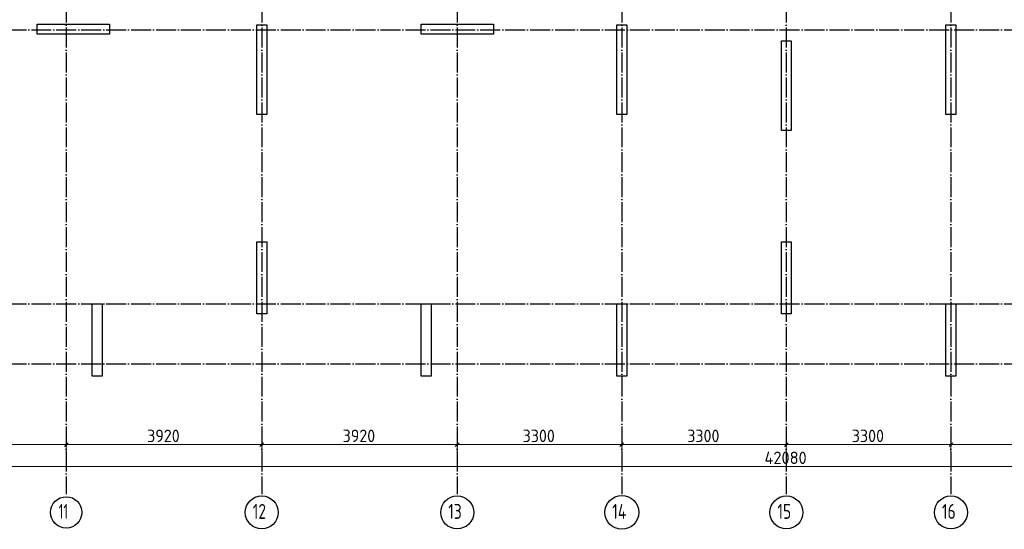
# Model space of a CAD drawing. Header units: millimetres. Extents: x -49773 to 2322955, y -3321 to 58485.
# Tile 159 of 256: x 696111 to 715855, y 20347 to 30567. Entities that reach past the tile are written whole.
import ezdxf

# ---------------------------------------------------------------- set-up
doc = ezdxf.new("R2010")
doc.units = ezdxf.units.MM
doc.linetypes.add('______11', pattern=[500, 400, -50, 0, -50])
doc.linetypes.add('______5', pattern=[1100, 800, -100, 100, -100])
doc.layers.add('Осевая линия_ общее', color=7, linetype='______5', lineweight=13, true_color=0xa0a0a0)
doc.layers.add('Размерная линия_ общее', color=7, linetype='Continuous', lineweight=13)
doc.styles.add('ISOCPEUR', font='txt')

msp = doc.modelspace()

# ---------------------------------------------------------------- linework, layer by layer
at = {"color": 7, "linetype": 'Continuous', "lineweight": 25, "transparency": 33554687}
for p, q in [((696458.9, 30275.4), (696458.9, 30475.4)), ((696458.9, 30475.4), (697908.9, 30475.4)), ((697908.9, 30475.4), (697908.9, 30275.4)), ((700863.9, 28665.4), (700863.9, 30465.4)), ((700863.9, 30465.4), (701063.9, 30465.4)), ((701063.9, 30465.4), (701063.9, 28665.4)), ((704158.9, 30275.4), (704158.9, 30475.4)), ((704158.9, 30475.4), (705608.9, 30475.4)), ((705608.9, 30475.4), (705608.9, 30275.4)), ((708083.9, 28665.4), (708083.9, 30465.4)), ((708083.9, 30465.4), (708283.9, 30465.4)), ((708283.9, 30465.4), (708283.9, 28665.4)), ((714683.9, 28665.4), (714683.9, 30465.4)), ((714683.9, 30465.4), (714883.9, 30465.4)), ((714883.9, 30465.4), (714883.9, 28665.4)), ((697908.9, 30275.4), (696458.9, 30275.4)), ((705608.9, 30275.4), (704158.9, 30275.4)), ((711383.9, 28345.4), (711383.9, 30145.4)), ((711383.9, 30145.4), (711583.9, 30145.4)), ((711583.9, 30145.4), (711583.9, 28345.4)), ((701063.9, 28665.4), (700863.9, 28665.4)), ((708283.9, 28665.4), (708083.9, 28665.4)), ((714883.9, 28665.4), (714683.9, 28665.4)), ((711583.9, 28345.4), (711383.9, 28345.4)), ((700863.9, 24665.4), (700863.9, 26115.4)), ((700863.9, 26115.4), (701063.9, 26115.4)), ((701063.9, 26115.4), (701063.9, 24665.4)), ((711383.9, 24665.4), (711383.9, 26115.4)), ((711383.9, 26115.4), (711583.9, 26115.4)), ((711583.9, 26115.4), (711583.9, 24665.4)), ((697563.9, 23415.4), (697563.9, 24865.4)), ((697563.9, 24865.4), (697763.9, 24865.4)), ((697763.9, 24865.4), (697763.9, 23415.4)), ((704163.9, 23415.4), (704163.9, 24865.4)), ((704163.9, 24865.4), (704363.9, 24865.4)), ((704363.9, 24865.4), (704363.9, 23415.4)), ((708083.9, 23415.4), (708083.9, 24865.4)), ((708083.9, 24865.4), (708283.9, 24865.4)), ((708283.9, 24865.4), (708283.9, 23415.4)), ((714683.9, 23415.4), (714683.9, 24865.4)), ((714683.9, 24865.4), (714883.9, 24865.4)), ((714883.9, 24865.4), (714883.9, 23415.4)), ((701063.9, 24665.4), (700863.9, 24665.4)), ((711583.9, 24665.4), (711383.9, 24665.4)), ((697763.9, 23415.4), (697563.9, 23415.4)), ((704363.9, 23415.4), (704163.9, 23415.4)), ((708283.9, 23415.4), (708083.9, 23415.4)), ((714883.9, 23415.4), (714683.9, 23415.4))]:
    msp.add_line(p, q, dxfattribs=at)
at = {"layer": 'Осевая линия_ общее', "color": 253, "linetype": '______11', "lineweight": -3, "true_color": 0xa0a0a0, "transparency": 33554687}
for p, q in [((697043.9, 37910.2), (697043.9, 21050.9)), ((700963.9, 37910.2), (700963.9, 21050.9)), ((704883.9, 37910.2), (704883.9, 21050.9)), ((708183.9, 37910.2), (708183.9, 21050.9)), ((711483.9, 37910.2), (711483.9, 21050.9)), ((714783.9, 37910.2), (714783.9, 21050.9)), ((690343.9, 30365.4), (734858.9, 30365.4)), ((690343.9, 24865.4), (734858.9, 24865.4)), ((690343.9, 23665.4), (734858.9, 23665.4))]:
    msp.add_line(p, q, dxfattribs=at)
at = {"layer": 'Осевая линия_ общее', "color": 7, "linetype": 'Continuous', "lineweight": 25, "transparency": 33554687}
for centre, radius in [((697044.9, 20686.5), 313.4), ((700964.3, 20686.5), 330.4), ((704884.3, 20686.5), 330.4), ((708186.1, 20686.5), 339.6), ((711484.3, 20686.5), 330.4), ((714784.3, 20686.5), 330.4)]:
    msp.add_circle(centre, radius, dxfattribs=at)
at = {"layer": 'Размерная линия_ общее', "color": 7, "linetype": 'Continuous', "lineweight": 13, "transparency": 33554687}
for p, q in [((697043.9, 22045.7), (697043.9, 22170.7)), ((700963.9, 22045.7), (700963.9, 22170.7)), ((704883.9, 22045.7), (704883.9, 22170.7)), ((708183.9, 22045.7), (708183.9, 22170.7)), ((711483.9, 22045.7), (711483.9, 22170.7)), ((714783.9, 22045.7), (714783.9, 22170.7)), ((693743.9, 22045.7), (697043.9, 22045.7)), ((697006.4, 22008.2), (697081.4, 22083.2)), ((697043.9, 22045.7), (697043.9, 21920.7)), ((697043.9, 22045.7), (697043.9, 21505.4)), ((697043.9, 22045.7), (700963.9, 22045.7)), ((700926.4, 22008.2), (701001.4, 22083.2)), ((700963.9, 22045.7), (700963.9, 21920.7)), ((700963.9, 22045.7), (700963.9, 21505.4)), ((700963.9, 22045.7), (704883.9, 22045.7)), ((704846.4, 22008.2), (704921.4, 22083.2)), ((704883.9, 22045.7), (704883.9, 21920.7)), ((704883.9, 22045.7), (704883.9, 21505.4)), ((704883.9, 22045.7), (708183.9, 22045.7)), ((708146.4, 22008.2), (708221.4, 22083.2)), ((708183.9, 22045.7), (708183.9, 21920.7)), ((708183.9, 22045.7), (708183.9, 21505.4)), ((708183.9, 22045.7), (711483.9, 22045.7)), ((711446.4, 22008.2), (711521.4, 22083.2)), ((711483.9, 22045.7), (711483.9, 21920.7)), ((711483.9, 22045.7), (711483.9, 21675.6)), ((711483.9, 22045.7), (714783.9, 22045.7)), ((714746.4, 22008.2), (714821.4, 22083.2)), ((714783.9, 22045.7), (714783.9, 21920.7)), ((714783.9, 22045.7), (714783.9, 21505.4)), ((714783.9, 22045.7), (718083.9, 22045.7)), ((690443.9, 21605.6), (732523.9, 21605.6))]:
    msp.add_line(p, q, dxfattribs=at)

# ---------------------------------------------------------------- texts
at = {"layer": 'Осевая линия_ общее', "color": 7, "linetype": 'Continuous', "lineweight": 25, "transparency": 33554687, "char_height": 300, "attachment_point": 7, "style": 'ISOCPEUR'}
for s, insert, width in [('\\W0.62;11', (696894.9, 20556), 393.75), ('\\W0.75;12', (700784.3, 20556), 472.281), ('\\W0.75;13', (704704.3, 20556), 472.281), ('\\W0.76;14', (707991.1, 20556), 504.559), ('\\W0.75;15', (711304.3, 20556), 472.272), ('\\W0.75;16', (714604.3, 20556), 472.272)]:
    msp.add_mtext(s, dxfattribs=dict(at, insert=insert, width=width))
at = {"layer": 'Размерная линия_ общее', "color": 7, "linetype": 'Continuous', "lineweight": 25, "transparency": 33554687, "char_height": 250, "attachment_point": 7, "style": 'ISOCPEUR'}
for s, insert, width in [('\\W0.93;3920', (698666.4, 22095.7), 816.019), ('\\W0.93;3920', (702586.4, 22095.7), 816.019), ('\\W0.93;3300', (706196.4, 22095.7), 816.019), ('\\W0.93;3300', (709496.4, 22095.7), 816.019), ('\\W0.93;3300', (712796.4, 22095.7), 816.026), ('\\W0.95;42080', (711046.4, 21655.6), 1017.689)]:
    msp.add_mtext(s, dxfattribs=dict(at, insert=insert, width=width))

doc.saveas('drawing.dxf')
